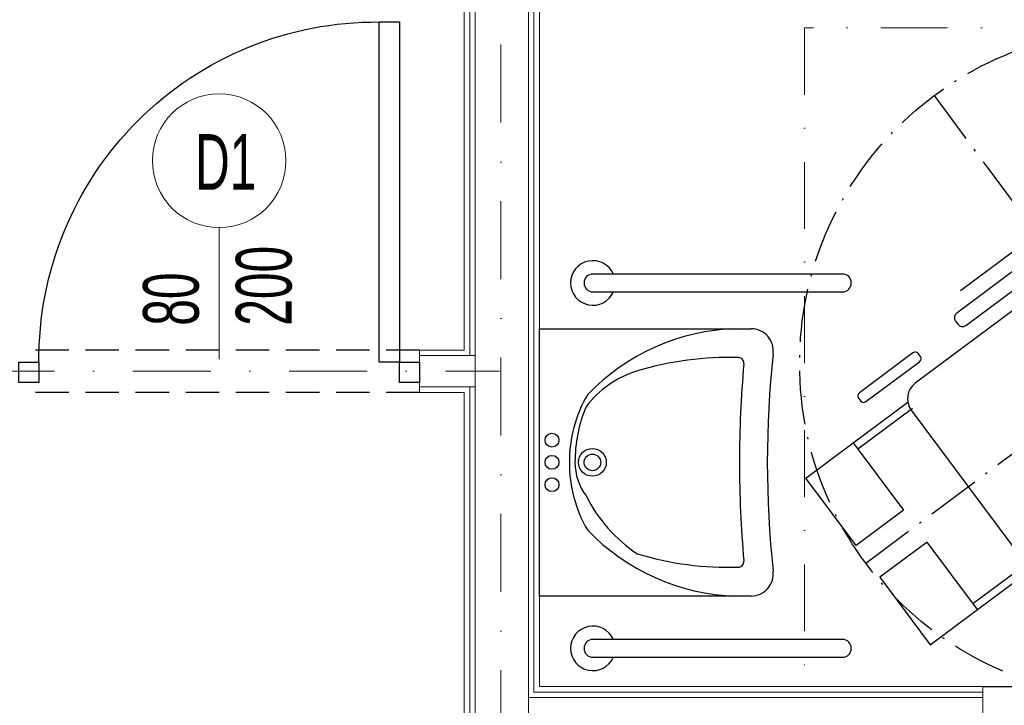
# Model space of a CAD drawing. Header units: inches. Extents: x 67073 to 287261, y -76160 to 48412.
# Tile 89 of 117: x 85790 to 86011, y -41459 to -41305. Entities that reach past the tile are written whole.
import ezdxf

# ---------------------------------------------------------------- set-up
doc = ezdxf.new("R2010")
doc.units = ezdxf.units.IN
doc.header["$MEASUREMENT"] = 0
for name, pattern in [('ACAD_ISO10W100', [18.5, 12, -3, 0.5, -3]), ('DASHDOT', [1, 0.5, -0.25, 0, -0.25]), ('HIDDEN', [0.375, 0.25, -0.125])]:
    doc.linetypes.add(name, pattern=pattern)
for name, color, linetype in [('p--drzwi', 251, 'Continuous'), ('p--opis drzwi', 252, 'Continuous'), ('p--podciąg', 61, 'Continuous')]:
    doc.layers.add(name, color=color, linetype=linetype)
for name, color, linetype, lineweight in [('p--osie konstr', 1, 'DASHDOT', 15), ('p--płyta GK', 2, 'Continuous', 0), ('p--łazienka NP', 250, 'Continuous', 25), ('p--ściana GK', 62, 'Continuous', 0), ('p--ściana szkielet', 3, 'Continuous', 0)]:
    doc.layers.add(name, color=color, linetype=linetype, lineweight=lineweight)
doc.styles.add('STYL-1', font='Arial Narrow.ttf', dxfattribs={"width": 0.75})

# ---------------------------------------------------------------- blocks, each defined once
blk = doc.blocks.new('znak-niepeł.')
at = {"linetype": 'ACAD_ISO10W100'}
for p, q in [((-44.78, 60.17), (44.78, -60.17)), ((-60.11, -44.74), (60.22, 44.82))]:
    blk.add_line(p, q, dxfattribs=at)
for p, q in [((6.52, 45.77), (-39.7, 11.37)), ((0.79, 45.85), (-38.86, 16.34)), ((8.84, 44.81), (8.33, 45.5)), ((-37.65, 8.61), (8.58, 43.01)), ((-4.98, 24.9), (3.02, 30.85)), ((4.08, 29.42), (-3.37, 23.87)), ((3.02, 30.85), (4.08, 29.42)), ((-13.28, 26.74), (-11.11, 23.83)), ((-7.61, 26.43), (-49, -4.38)), ((-15.26, 25.27), (-13.09, 22.35)), ((-39.96, 9.56), (-39.45, 8.87)), ((-49.51, 2.46), (-61.55, -6.5)), ((-47.85, 1.66), (-48.31, 2.28)), ((-60.06, -8.5), (-48.02, 0.46)), ((43.94, -4.5), (-2.29, -38.9)), ((29.35, -4.53), (21.9, -10.08)), ((22.42, -11.92), (30.42, -5.96)), ((30.42, -5.96), (29.35, -4.53)), ((46.26, -5.46), (45.74, -4.77)), ((-62.91, -17.73), (-50.66, -8.62)), ((-61.72, -7.7), (-61.26, -8.32)), ((-0.23, -41.66), (45.99, -7.26)), ((-61.88, -19.11), (-49.64, -10)), ((-49.89, -10.39), (-24.28, -44.8)), ((44.14, -12.41), (4.49, -41.92)), ((-18.26, -45.68), (23.13, -14.88)), ((19.63, -17.48), (22.08, -20.77)), ((-73.54, -25.65), (-62.91, -17.73)), ((-62.91, -17.73), (-51.63, -32.88)), ((17.65, -18.95), (20.1, -22.24)), ((-62.26, -40.8), (-73.54, -25.65)), ((-51.63, -32.88), (-62.26, -40.8)), ((-46.32, -40.01), (-56.96, -47.93)), ((-35.05, -55.17), (-46.32, -40.01)), ((-2.55, -40.71), (-2.04, -41.4)), ((-36.07, -53.79), (-23.83, -44.68)), ((-35.05, -55.17), (-22.8, -46.05)), ((-25.39, -55.09), (-13.35, -46.13)), ((-12.15, -46.31), (-11.68, -46.93)), ((-56.96, -47.93), (-45.68, -63.08)), ((-11.86, -48.13), (-23.9, -57.09)), ((-45.68, -63.08), (-35.05, -55.17)), ((-25.1, -56.91), (-25.56, -56.29))]:
    blk.add_line(p, q)
blk.add_circle((0.05, 0.04), 75, dxfattribs=at)
for centre, radius, start, end in [((7.29, 44.73), 1.29, 36.657, 126.657), ((7.81, 44.04), 1.29, 306.657, 36.657), ((-37.44, -27.86), 61.95, 12.0996, 61.2145), ((-40.29, -29.99), 61.95, 12.0996, 61.2145), ((-38.93, 10.33), 1.29, 126.657, 216.657), ((-38.42, 9.64), 1.29, 216.657, 306.657), ((-49, 1.77), 0.86, 36.657, 126.657), ((-48.54, 1.15), 0.86, 306.657, 36.657), ((-46.44, -7.83), 4.3, 126.657, 216.657), ((44.71, -5.54), 1.29, 36.657, 126.657), ((-61.03, -7.19), 0.86, 126.657, 216.657), ((45.22, -6.23), 1.29, 306.657, 36.657), ((-60.57, -7.81), 0.86, 216.657, 306.657), ((-1.52, -39.94), 1.29, 126.657, 216.657), ((-1, -40.63), 1.29, 216.657, 306.657), ((-20.83, -42.23), 4.3, 216.657, 306.657), ((-12.84, -46.82), 0.86, 36.657, 126.657), ((-12.37, -47.44), 0.86, 306.657, 36.657), ((-24.87, -55.78), 0.86, 126.657, 216.657), ((-24.41, -56.4), 0.86, 216.657, 306.657)]:
    blk.add_arc(centre, radius, start, end)
blk = doc.blocks.new('umyw-niepeł.')
for p, q in [((-30, -47.5), (-30, 0)), ((-30, 0), (30, 0)), ((30, 0), (30, -47.5))]:
    blk.add_line(p, q)
for centre, radius in [((-5, -2.81), 1.56), ((0, -2.81), 1.56), ((5, -2.81), 1.56), ((0, -11.88), 3.12), ((0, -11.88), 1.87)]:
    blk.add_circle(centre, radius)
for centre, radius, start, end in [((-0.15, -36.46), 29.75, 89.7122, 120.2976), ((0, -20.47), 12.5, 90, 126.8699), ((0.15, -36.46), 29.75, 59.7024, 90.2878), ((0.1, -39.96), 31.99, 67.1962, 90.1839), ((17.88, -45.46), 47.9, 133.6028, 178.3225), ((7.86, -41), 34.18, 116.6999, 146.1707), ((-0.98, -28.44), 22.46, 16.7253, 53.1301), ((-17.88, -45.46), 47.9, 1.6775, 46.3972), ((48, -42.57), 71.56, 163.2747, 181.6875), ((-48, -42.57), 71.56, 358.3125, 16.7253), ((-22.28, -44.64), 1.25, 181.6875, 276.5492), ((0, -295.23), 250.33, 89.9992, 95.0732), ((0, -295.23), 250.33, 84.9268, 90.0008), ((22.28, -44.64), 1.25, 263.4508, 358.3125), ((-25, -47.5), 5, 180, 277.7128), ((25, -47.5), 5, 262.2872, 0), ((0, -278.94), 227.79, 83.8689, 96.1311)]:
    blk.add_arc(centre, radius, start, end)
blk = doc.blocks.new('drzwi-90-100')
for p, q in [((10.1, 87.38), (5.05, 87.38)), ((5.05, 87.38), (5.05, 2.53)), ((10.1, 2.53), (10.1, 87.38)), ((5.05, 2.53), (0, 2.53)), ((0, 2.53), (0, -2.53)), ((5.05, -2.53), (5.05, 2.53)), ((5.05, 2.53), (10.1, 2.53)), ((100, 2.53), (94.95, 2.53)), ((94.95, 2.53), (94.95, -2.53)), ((100, -2.53), (100, 2.53)), ((0, -2.53), (5.05, -2.53)), ((94.95, -2.53), (100, -2.53))]:
    blk.add_line(p, q)
blk.add_arc((10.8, 3.23), 84.15, 359.5233, 90.4767)
blk = doc.blocks.new('uchwyt wc')
for p, q in [((0, 63), (-5.61, 63)), ((0, 60), (0, 63)), ((-7.61, 61), (-7.61, -1)), ((0, 60), (-4.61, 60)), ((-4.61, 60), (-4.61, 0)), ((-4.61, 0), (0, 0)), ((0, -3), (0, 0)), ((-5.61, -3), (0, -3))]:
    blk.add_line(p, q)
for centre, start, end in [((-5.61, 61), 90, 180), ((-5.61, -1), 180, 270)]:
    blk.add_arc(centre, 2, start, end)
blk = doc.blocks.new('uchwyt stojący')
at = {"linetype": 'Continuous', "ltscale": 12}
for points in [[(58, 2), (2, 2)], [(2, -2), (58, -2)]]:
    blk.add_lwpolyline(points, dxfattribs=at)
for centre, radius, start, end in [((58, 0), 5, 203.5782, 156.4218), ((2, 0), 2, 90, 270), ((58, 0), 2, 270, 90)]:
    blk.add_arc(centre, radius, start, end, dxfattribs=at)
blk = doc.blocks.new('A$7E8C592B32203')
at = {"layer": 'p--łazienka NP'}
blk.add_blockref('uchwyt stojący', (124.85, 225.15), dxfattribs=at)
at = {"layer": 'p--łazienka NP', "color": 0, "xscale": -1, "yscale": 0.5}
blk.add_blockref('uchwyt wc', (0, 156.13), dxfattribs=at)
at = {"layer": 'p--łazienka NP', "xscale": -1, "rotation": 180}
blk.add_blockref('uchwyt stojący', (124.85, 156.17), dxfattribs=at)
at = {"layer": 'p--łazienka NP', "rotation": 180}
for p in [(70, 87.01), (70, 5)]:
    blk.add_blockref('uchwyt stojący', p, dxfattribs=at)

msp = doc.modelspace()

# ---------------------------------------------------------------- linework, layer by layer
at = {"layer": 'p--opis drzwi', "color": 0, "lineweight": 0}
msp.add_line((85834.933, -41381.605), (85834.933, -41352.105), dxfattribs=at)
msp.add_circle((85834.933, -41337.105), 15, dxfattribs=at)
at = {"layer": 'p--osie konstr', "color": 0, "linetype": 'DASHDOT', "ltscale": 35}
for p, q in [((85898.133, -41714.644), (85898.133, -41131.444)), ((85534.758, -41384.344), (85897.883, -41384.344))]:
    msp.add_line(p, q, dxfattribs=at)
at = {"layer": 'p--podciąg', "color": 0, "linetype": 'HIDDEN', "ltscale": 30}
for p, q in [((85879.933, -41379.594), (85789.933, -41379.594)), ((85879.933, -41389.094), (85789.933, -41389.094)), ((86006.333, -41455.094), (86106.333, -41455.094))]:
    msp.add_line(p, q, dxfattribs=at)
at = {"layer": 'p--płyta GK', "color": 0, "ltscale": 35}
for p, q in [((85891.183, -41380.844), (85891.183, -41213.344)), ((85905.583, -41456.344), (85905.583, -41213.344)), ((85889.933, -41379.594), (85889.933, -41214.594)), ((85906.833, -41455.094), (85906.833, -41214.594)), ((85889.933, -41501.994), (85889.933, -41389.094)), ((85891.183, -41501.994), (85891.183, -41387.844)), ((85906.833, -41455.094), (86006.333, -41455.094)), ((85905.583, -41456.344), (86006.333, -41456.344))]:
    msp.add_line(p, q, dxfattribs=at)
at = {"layer": 'p--łazienka NP', "color": 0, "linetype": 'DASHDOT', "lineweight": 5, "ltscale": 30}
msp.add_lwpolyline([(85966.333, -41455.094), (86118.833, -41455.094), (86118.833, -41307.294), (85966.333, -41307.294)], close=True, dxfattribs=at)
at = {"layer": 'p--ściana GK', "color": 0, "ltscale": 35}
for p, q in [((85879.933, -41379.594), (85879.933, -41389.094)), ((85879.933, -41379.594), (85889.933, -41379.594)), ((85879.933, -41380.844), (85892.383, -41380.844)), ((85879.933, -41387.844), (85892.383, -41387.844)), ((85879.933, -41389.094), (85889.933, -41389.094))]:
    msp.add_line(p, q, dxfattribs=at)
at = {"layer": 'p--ściana szkielet', "color": 0, "ltscale": 2}
for p, q in [((85892.383, -41501.994), (85892.383, -41212.144)), ((85904.383, -41501.994), (85904.383, -41212.144)), ((86006.333, -41455.094), (86006.333, -41471.994)), ((85904.383, -41457.544), (86006.333, -41457.544))]:
    msp.add_line(p, q, dxfattribs=at)

# ---------------------------------------------------------------- block references
at = {"linetype": 'Continuous', "lineweight": 18}
msp.add_blockref('A$7E8C592B32203', (85906.833, -41451.537), dxfattribs=at)
at = {"layer": 'p--drzwi', "color": 0, "xscale": -0.9, "yscale": 0.9}
msp.add_blockref('drzwi-90-100', (85879.933, -41384.594), dxfattribs=at)
at = {"layer": 'p--łazienka NP', "color": 0}
msp.add_blockref('znak-niepeł.', (86040.188, -41382.661), dxfattribs=at)
at = {"layer": 'p--łazienka NP', "color": 0, "rotation": 89.99999999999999}
msp.add_blockref('umyw-niepeł.', (85906.833, -41404.794), dxfattribs=at)

# ---------------------------------------------------------------- texts
at = {"layer": 'p--opis drzwi', "color": 0, "lineweight": 0, "insert": (85843.268, -41343.626), "char_height": 12.5, "width": 98.6805, "attachment_point": 9, "style": 'STYL-1'}
msp.add_mtext('D1', dxfattribs=at)
at = {"layer": 'p--opis drzwi', "color": 0, "lineweight": 0, "insert": (85851.361, -41374.118), "char_height": 12.5, "width": 17.2395, "attachment_point": 7, "rotation": 90, "style": 'STYL-1'}
msp.add_mtext('80\\P200', dxfattribs=at)

doc.saveas('drawing.dxf')
